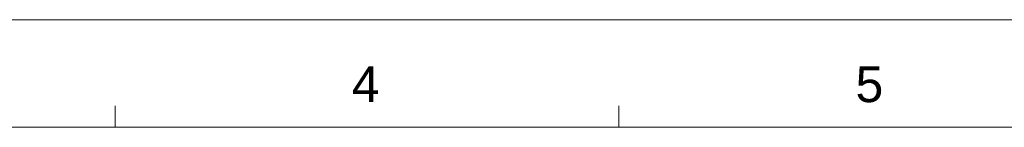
# Model space of a CAD drawing. Extents: x 879 to 1770, y -20 to 610.
# Tile 16 of 27: x 1198 to 1405, y 587 to 610. Entities that reach past the tile are written whole.
import ezdxf
from ezdxf.enums import TextEntityAlignment as Align

# ---------------------------------------------------------------- set-up
doc = ezdxf.new("R2010")
doc.units = 0
doc.header["$LTSCALE"] = 2
doc.header["$MEASUREMENT"] = 0
doc.layers.get('0').update_dxf_attribs({"linetype": 'CONTINUOUS'})
doc.styles.add('TEXTSTYLE_1', font='ARIAL.TTF')

msp = doc.modelspace()

# ---------------------------------------------------------------- linework, layer by layer
at = {"linetype": 'Continuous', "lineweight": 5}
for p, q in [((878.658, 609.697), (1769.658, 609.697)), ((1218.408, 587.197), (1218.408, 591.697)), ((1324.158, 587.197), (1324.158, 591.697)), ((901.158, 587.197), (1747.158, 587.197))]:
    msp.add_line(p, q, dxfattribs=at)

# ---------------------------------------------------------------- texts
at = {"linetype": 'Continuous', "lineweight": 5, "style": 'TEXTSTYLE_1'}
for s, p in [('4', (1271.002, 592.454)), ('5', (1376.752, 592.454))]:
    msp.add_text(s, height=7.5, dxfattribs=at).set_placement(p, align=Align.CENTER)

doc.saveas('drawing.dxf')
